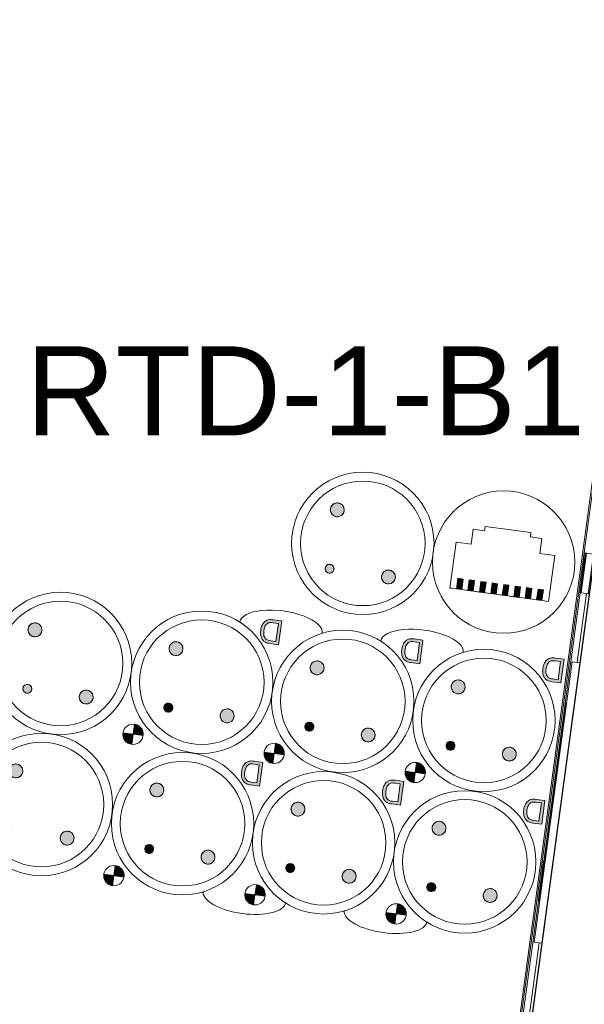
# Model space of a CAD drawing. Header units: millimetres. Extents: x -2845 to 74565, y -36590 to 13748.
# Tile 34 of 75: x 48495 to 49130, y -26937 to -25830. Entities that reach past the tile are written whole.
import ezdxf

# ---------------------------------------------------------------- set-up
doc = ezdxf.new("R2010")
doc.units = ezdxf.units.MM
for name, color, linetype, lineweight in [('A-DETL-GENF', 7, 'Continuous', 18), ('A-FLOR-HRAL', 7, 'Continuous', 18), ('A-WALL', 7, 'Continuous', 25), ('INSTAL ELECTRIQUE', 7, 'Continuous', 18)]:
    doc.layers.add(name, color=color, linetype=linetype, lineweight=lineweight)
doc.styles.add('Arial', font='arial.ttf', dxfattribs={"height": 100})

# ---------------------------------------------------------------- blocks, each defined once
blk = doc.blocks.new('Garde-corps - Garde-corps-510088-2021_015_1111_DCE_1_50_N0 FINI_CFA_DIS')
at = {"layer": 'A-FLOR-HRAL'}
for p, q in [((-3718.7, -24045.9), (-4547.6, -30164.2)), ((-3716.8, -24044.5), (-4546.2, -30166.1)), ((-4044.3, -26474.3), (-4085.2, -26776)), ((-4037.2, -26475.2), (-4047.7, -26552.5)), ((-4043.5, -26468.8), (-4043.6, -26469.6)), ((-4085.8, -26780.7), (-4085.9, -26781.5)), ((-4090.5, -26815.2), (-4090.6, -26816)), ((-4091.2, -26820.6), (-4192.6, -27568.8)), ((-4090.4, -26867.7), (-4155.1, -27345.3))]:
    blk.add_line(p, q, dxfattribs=at)
blk = doc.blocks.new('B02_ARC_rvt-1-2021_015_1111_DCE_1_50_N0 FINI_CFA_DIS')
at = {"layer": 'A-WALL'}
blk.add_line((-3701.8, -24021.9), (-4536, -30179.4), dxfattribs=at)
at = {"layer": 'A-FLOR-HRAL', "lineweight": 18}
blk.add_blockref('Garde-corps - Garde-corps-510088-2021_015_1111_DCE_1_50_N0 FINI_CFA_DIS', (0, 0), dxfattribs=at)
blk = doc.blocks.new('603_10POSTES_CLS_PUI_LEGRAND - 6X PC2P_T_45__A_D _ 2X PC2P_T_45__A _ 2X RJ45-V19-2021_015_1111_DCE_1_50_N0 FINI_CFA_DIS')
at = {"layer": 'A-DETL-GENF'}
h = blk.add_hatch(color=256, dxfattribs=at)
h.paths.add_polyline_path([(-133.6, -18), (-160.5, -18), (-160.3, -30.4), (-159, -34.9), (-156.3, -37.7), (-152.6, -39.5), (-147.1, -40.2), (-141.5, -39.5), (-137.8, -37.7), (-135.2, -34.9), (-133.8, -30.6), (-133.6, -28.1)])
h.paths.add_polyline_path([(-136.8, -21.5), (-137.3, -31.5), (-138.8, -33.8), (-141.1, -35.5), (-144.8, -36.4), (-149.3, -36.4), (-153, -35.5), (-155.7, -33.6), (-156.9, -31.5), (-157.3, -27.5), (-157.3, -21.5)])
h = blk.add_hatch(color=256, dxfattribs=at)
h.paths.add_polyline_path([(26.7, -18), (-0.2, -18), (0, -30.4), (1.4, -34.9), (4, -37.7), (7.7, -39.5), (13.3, -40.2), (18.8, -39.5), (22.5, -37.7), (25.1, -34.9), (26.5, -30.6), (26.7, -28.1)])
h.paths.add_polyline_path([(23.5, -21.5), (23.1, -31.5), (21.8, -33.6), (19.2, -35.5), (15.5, -36.4), (11, -36.4), (7.3, -35.5), (4.7, -33.6), (3.4, -31.5), (3, -27.5), (3, -21.5), (22.5, -21.5)])
for points in [[(-38.8, -64.6), (-39.8, -60.6), (-42.7, -57.8), (-46.6, -56.7), (-48.6, -57), (-52.1, -59), (-53.4, -60.6), (-54.4, -64.6), (-53.4, -68.5), (-52.1, -70.1), (-48.6, -72.1), (-46.6, -72.4), (-42.7, -71.3), (-41, -70.1), (-39, -66.6)], [(121.6, -64.6), (120.5, -60.6), (117.6, -57.8), (113.7, -56.7), (111.7, -57), (108.2, -59), (107, -60.6), (105.9, -64.6), (107, -68.5), (108.2, -70.1), (111.7, -72.1), (113.7, -72.4), (117.6, -71.3), (119.3, -70.1), (121.3, -66.6)], [(-105.9, -131.7), (-107, -127.8), (-108.2, -126.2), (-111.7, -124.1), (-115.8, -124.1), (-119.3, -126.2), (-121.3, -129.7), (-121.3, -133.7), (-119.3, -137.2), (-115.8, -139.3), (-113.7, -139.5), (-109.8, -138.5), (-107, -135.6)], [(-41.9, -131.4), (-43.4, -127.8), (-45.6, -126.5), (-49.4, -127), (-51.2, -128.9), (-51.9, -131.4), (-51.2, -133.9), (-49.4, -135.7), (-46.9, -136.4), (-43.4, -134.9), (-42.1, -132.7)], [(54.4, -131.7), (53.4, -127.8), (52.1, -126.2), (48.6, -124.1), (44.6, -124.1), (41.1, -126.2), (39, -129.7), (39, -133.7), (41.1, -137.2), (44.6, -139.3), (46.6, -139.5), (50.5, -138.5), (53.4, -135.6)], [(118.4, -131.4), (116.9, -127.8), (114.7, -126.5), (110.9, -127), (109.1, -128.9), (108.4, -131.4), (109.1, -133.9), (110.9, -135.7), (113.4, -136.4), (116.9, -134.9), (118.2, -132.7)], [(-11.9, -155.2), (-14.8, -155.6), (-17.6, -156.7), (-19.9, -158.5), (-21.7, -160.9), (-22.9, -163.6), (-23.3, -166.6), (-11.9, -166.6)], [(148.4, -155.2), (145.5, -155.6), (142.7, -156.7), (140.4, -158.5), (138.6, -160.9), (137.4, -163.6), (137, -166.6), (148.4, -166.6)], [(-0.5, -166.6), (-11.9, -166.6), (-11.8, -178), (-8.8, -177.6), (-6.2, -176.5), (-3.8, -174.7), (-2, -172.3), (-0.9, -169.5)], [(159.8, -166.6), (148.4, -166.6), (148.5, -178), (151.5, -177.6), (154.1, -176.5), (156.5, -174.7), (158.3, -172.3), (159.5, -169.5)], [(-38.8, -224.6), (-39.8, -220.6), (-42.7, -217.8), (-46.6, -216.7), (-48.6, -217), (-52.1, -219), (-53.4, -220.6), (-54.4, -224.6), (-53.4, -228.5), (-52.1, -230.1), (-48.6, -232.1), (-46.6, -232.4), (-42.7, -231.3), (-41, -230.1), (-39, -226.6)], [(121.6, -224.6), (120.5, -220.6), (117.6, -217.8), (113.7, -216.7), (111.7, -217), (108.2, -219), (107, -220.6), (105.9, -224.6), (107, -228.5), (108.2, -230.1), (111.7, -232.1), (113.7, -232.4), (117.6, -231.3), (119.3, -230.1), (121.3, -226.6)], [(-105.9, -291.7), (-107, -287.8), (-108.2, -286.2), (-111.7, -284.1), (-115.8, -284.1), (-119.3, -286.2), (-121.3, -289.7), (-121.3, -293.7), (-119.3, -297.2), (-115.8, -299.3), (-113.7, -299.5), (-109.8, -298.5), (-107, -295.6)], [(-41.9, -291.4), (-43.4, -287.8), (-45.6, -286.5), (-49.4, -287), (-51.2, -288.9), (-51.9, -291.4), (-51.2, -293.9), (-49.4, -295.7), (-46.9, -296.4), (-43.4, -294.9), (-42.1, -292.7)], [(54.4, -291.7), (53.4, -287.8), (52.1, -286.2), (48.6, -284.1), (44.6, -284.1), (41.1, -286.2), (39, -289.7), (39, -293.7), (41.1, -297.2), (44.6, -299.3), (46.6, -299.5), (50.5, -298.5), (53.4, -295.6)], [(118.4, -291.4), (116.9, -287.8), (114.7, -286.5), (110.9, -287), (109.1, -288.9), (108.4, -291.4), (109.1, -293.9), (110.9, -295.7), (113.4, -296.4), (116.9, -294.9), (118.2, -292.7)], [(-11.9, -315.2), (-14.8, -315.6), (-17.6, -316.7), (-19.9, -318.5), (-21.7, -320.9), (-22.9, -323.6), (-23.3, -326.6), (-11.9, -326.6), (-11.9, -317.2)], [(148.4, -315.2), (145.5, -315.6), (142.7, -316.7), (140.4, -318.5), (138.6, -320.9), (137.4, -323.6), (137, -326.6), (148.4, -326.6)], [(-0.5, -326.6), (-11.9, -326.6), (-11.8, -338), (-8.8, -337.6), (-6.2, -336.5), (-3.8, -334.7), (-2, -332.3), (-0.9, -329.5)], [(159.8, -326.6), (148.4, -326.6), (148.5, -338), (151.5, -337.6), (154.1, -336.5), (156.5, -334.7), (158.3, -332.3), (159.5, -329.5)], [(-38.8, -384.6), (-39.8, -380.6), (-42.7, -377.8), (-46.6, -376.7), (-48.6, -377), (-52.1, -379), (-53.4, -380.6), (-54.4, -384.6), (-53.4, -388.5), (-52.1, -390.1), (-48.6, -392.1), (-46.6, -392.4), (-42.7, -391.3), (-41, -390.1), (-39, -386.6)], [(121.6, -384.6), (120.5, -380.6), (117.6, -377.8), (113.7, -376.7), (111.7, -377), (108.2, -379), (107, -380.6), (105.9, -384.6), (107, -388.5), (108.2, -390.1), (111.7, -392.1), (113.7, -392.4), (117.6, -391.3), (119.3, -390.1), (121.3, -386.6)], [(-105.9, -451.7), (-107, -447.8), (-108.2, -446.2), (-111.7, -444.1), (-115.8, -444.1), (-119.3, -446.2), (-121.3, -449.7), (-121.3, -453.7), (-119.3, -457.2), (-115.8, -459.3), (-113.5, -459.5), (-109.8, -458.5), (-107, -455.6)], [(-41.9, -451.4), (-43.4, -447.8), (-45.6, -446.5), (-49.4, -447), (-51.2, -448.9), (-51.9, -451.4), (-51.2, -453.9), (-49.4, -455.7), (-46.9, -456.4), (-43.4, -454.9), (-42.1, -452.7)], [(54.4, -451.7), (53.4, -447.8), (52.1, -446.2), (48.6, -444.1), (44.6, -444.1), (41.1, -446.2), (39, -449.7), (39, -453.7), (41.1, -457.2), (44.6, -459.3), (46.6, -459.5), (50.5, -458.5), (53.4, -455.6)], [(118.4, -451.4), (116.9, -447.8), (114.7, -446.5), (110.9, -447), (109.1, -448.9), (108.4, -451.4), (109.1, -453.9), (110.9, -455.7), (113.4, -456.4), (116.9, -454.9), (118.2, -452.7)], [(-11.9, -475.2), (-14.8, -475.6), (-17.6, -476.7), (-19.9, -478.5), (-21.7, -480.9), (-22.9, -483.6), (-23.3, -486.6), (-11.9, -486.6)], [(148.4, -475.2), (145.5, -475.6), (142.7, -476.7), (140.4, -478.5), (138.6, -480.9), (137.4, -483.6), (137, -486.6), (148.4, -486.6)], [(-0.5, -486.6), (-11.9, -486.6), (-11.8, -498), (-8.8, -497.6), (-6.2, -496.5), (-3.8, -494.7), (-2, -492.3), (-0.9, -489.5)], [(159.8, -486.6), (148.4, -486.6), (148.4, -498), (151.4, -497.6), (154.1, -496.5), (156.5, -494.7), (158.3, -492.3), (159.5, -489.5)]]:
    blk.add_hatch(color=256, dxfattribs=at).paths.add_polyline_path(points)
h = blk.add_hatch(color=256, dxfattribs=at)
h.paths.add_polyline_path([(-133.6, -178), (-160.5, -178), (-160.3, -190.4), (-159, -194.9), (-156.3, -197.7), (-152.6, -199.5), (-147.1, -200.2), (-141.5, -199.5), (-137.8, -197.7), (-135.2, -194.9), (-133.8, -190.6), (-133.6, -188.1)])
h.paths.add_polyline_path([(-136.8, -181.5), (-137.3, -191.5), (-138.5, -193.6), (-141.1, -195.5), (-144.8, -196.4), (-149.3, -196.4), (-153, -195.5), (-155.7, -193.6), (-156.9, -191.5), (-157.3, -187.5), (-157.3, -181.5), (-151.2, -181.5)])
h = blk.add_hatch(color=256, dxfattribs=at)
h.paths.add_polyline_path([(26.7, -178), (-0.2, -178), (0, -190.4), (1.4, -194.9), (4, -197.7), (7.7, -199.5), (13.3, -200.2), (18.8, -199.5), (22.5, -197.7), (25.1, -194.9), (26.5, -190.6), (26.7, -188.1)])
h.paths.add_polyline_path([(23.5, -181.5), (23.1, -191.5), (21.8, -193.6), (19.2, -195.5), (15.5, -196.4), (11, -196.4), (7.3, -195.5), (4.7, -193.6), (3.4, -191.5), (3, -187.5), (3, -181.5)])
h = blk.add_hatch(color=256, dxfattribs=at)
h.paths.add_polyline_path([(-133.6, -338), (-160.5, -338), (-160.3, -350.4), (-159, -354.9), (-156.3, -357.7), (-152.6, -359.5), (-147.1, -360.2), (-141.5, -359.5), (-137.8, -357.7), (-135.2, -354.9), (-133.8, -350.6), (-133.6, -348.1)])
h.paths.add_polyline_path([(-136.8, -341.5), (-137.3, -351.5), (-138.5, -353.6), (-141.1, -355.5), (-144.8, -356.4), (-149.3, -356.4), (-153, -355.5), (-155.7, -353.6), (-156.9, -351.5), (-157.3, -347.5), (-157.3, -341.5)])
h = blk.add_hatch(color=256, dxfattribs=at)
h.paths.add_polyline_path([(26.7, -338), (-0.2, -338), (0, -350.4), (1.4, -354.9), (4, -357.7), (7.7, -359.5), (13.3, -360.2), (18.8, -359.5), (22.5, -357.7), (25.1, -354.9), (26.5, -350.6), (26.7, -348.1)])
h.paths.add_polyline_path([(23.5, -341.5), (23.1, -351.5), (21.8, -353.6), (19.2, -355.5), (15.5, -356.4), (11, -356.4), (7.3, -355.5), (4.7, -353.6), (3.4, -351.5), (3, -347.5), (3, -341.5)])
h = blk.add_hatch(color=256, dxfattribs=at)
h.paths.add_polyline_path([(-38.4, -544.4), (-39.5, -540.5), (-40.7, -538.9), (-44.2, -536.9), (-48.3, -536.9), (-51.8, -538.9), (-53, -540.5), (-54.1, -544.4), (-53.8, -546.4), (-51.8, -550), (-48.3, -552), (-44.2, -552), (-40.7, -550), (-39.5, -548.3)])
h.paths.add_polyline_path([(-41.8, -609.9), (-44.1, -606.9), (-45.3, -606.4), (-49.1, -606.9), (-50.9, -608.7), (-51.4, -612.5), (-50.1, -614.8), (-46.6, -616.2), (-43.1, -614.8), (-42.3, -613.7)])
h.paths.add_polyline_path([(-105.6, -611.6), (-106.6, -607.7), (-107.9, -606), (-111.4, -604), (-113.4, -603.8), (-117.3, -604.8), (-118.9, -606), (-121, -609.6), (-121, -613.6), (-118.9, -617.1), (-117.3, -618.4), (-113.4, -619.4), (-109.5, -618.4), (-106.6, -615.5)])
h = blk.add_hatch(color=256, dxfattribs=at)
h.paths.add_polyline_path([(121.3, -542.4), (119.3, -538.9), (117.6, -537.6), (113.7, -536.6), (111.7, -536.9), (108.2, -538.9), (107, -540.5), (105.9, -544.4), (107, -548.3), (108.2, -550), (111.7, -552), (113.7, -552.2), (117.6, -551.2), (120.5, -548.3), (121.6, -544.4)])
h.paths.add_polyline_path([(118.2, -609.9), (115.9, -606.9), (114.7, -606.4), (110.9, -606.9), (108.6, -609.9), (108.4, -611.2), (109.9, -614.8), (113.4, -616.2), (115.9, -615.6), (116.9, -614.8), (118.4, -611.2)])
h.paths.add_polyline_path([(54.1, -609.6), (52.1, -606), (48.6, -604), (46.6, -603.8), (42.7, -604.8), (39.8, -607.7), (38.8, -611.6), (39.8, -615.5), (42.7, -618.4), (46.6, -619.4), (50.5, -618.4), (53.4, -615.5), (54.4, -611.6)])
for p, q in [((-160.5, -18), (-160.5, -27.7)), ((-133.6, -18), (-160.5, -18)), ((-157.3, -21.5), (-136.8, -21.5)), ((-157.3, -27.5), (-157.3, -21.5)), ((-136.8, -21.5), (-136.8, -27.5)), ((-133.6, -28.1), (-133.6, -18)), ((-0.2, -18), (-0.2, -27.7)), ((26.7, -18), (-0.2, -18)), ((3, -21.5), (23.5, -21.5)), ((3, -27.5), (3, -21.5)), ((23.5, -21.5), (23.5, -27.5)), ((26.7, -28.1), (26.7, -18)), ((-11.9, -166.6), (-11.9, -155.2)), ((-11.9, -178), (-11.9, -155.2)), ((148.4, -166.6), (148.4, -155.2)), ((148.4, -178), (148.4, -155.2)), ((-23.3, -166.6), (-11.9, -166.6)), ((-0.5, -166.6), (-11.9, -166.6)), ((-11.9, -166.6), (-11.9, -178)), ((137, -166.6), (148.4, -166.6)), ((159.8, -166.6), (148.4, -166.6)), ((148.4, -166.6), (148.4, -178)), ((-160.5, -178), (-160.5, -187.7)), ((-133.6, -178), (-160.5, -178)), ((-157.3, -181.5), (-136.8, -181.5)), ((-157.3, -187.5), (-157.3, -181.5)), ((-136.8, -181.5), (-136.8, -187.5)), ((-133.6, -188.1), (-133.6, -178)), ((-0.2, -178), (-0.2, -187.7)), ((26.7, -178), (-0.2, -178)), ((3, -181.5), (23.5, -181.5)), ((3, -187.5), (3, -181.5)), ((23.5, -181.5), (23.5, -187.5)), ((26.7, -188.1), (26.7, -178)), ((-11.9, -326.6), (-11.9, -315.2)), ((-11.9, -338), (-11.9, -315.2)), ((148.4, -326.6), (148.4, -315.2)), ((148.4, -338), (148.4, -315.2)), ((-23.3, -326.6), (-11.9, -326.6)), ((-0.5, -326.6), (-11.9, -326.6)), ((-11.9, -326.6), (-11.9, -338)), ((137, -326.6), (148.4, -326.6)), ((159.8, -326.6), (148.4, -326.6)), ((148.4, -326.6), (148.4, -338)), ((-160.5, -338), (-160.5, -347.7)), ((-133.6, -338), (-160.5, -338)), ((-157.3, -341.5), (-136.8, -341.5)), ((-157.3, -347.5), (-157.3, -341.5)), ((-136.8, -341.5), (-136.8, -347.5)), ((-133.6, -348.1), (-133.6, -338)), ((-0.2, -338), (-0.2, -347.7)), ((26.7, -338), (-0.2, -338)), ((3, -341.5), (23.5, -341.5)), ((3, -347.5), (3, -341.5)), ((23.5, -341.5), (23.5, -347.5)), ((26.7, -348.1), (26.7, -338)), ((-11.9, -486.6), (-11.9, -475.2)), ((-11.9, -498), (-11.9, -475.2)), ((148.4, -486.6), (148.4, -475.2)), ((148.4, -498), (148.4, -475.2)), ((-23.3, -486.6), (-11.9, -486.6)), ((-0.5, -486.6), (-11.9, -486.6)), ((-11.9, -486.6), (-11.9, -498)), ((137, -486.6), (148.4, -486.6)), ((159.8, -486.6), (148.4, -486.6)), ((148.4, -486.6), (148.4, -498))]:
    blk.add_line(p, q, dxfattribs=at)
for centre, radius in [((-80.2, -98), 80), ((80.2, -98), 80), ((-80.2, -98), 70), ((80.2, -98), 70), ((-46.6, -64.6), 7.82), ((113.7, -64.6), 7.82), ((-113.7, -131.7), 7.82), ((-46.9, -131.4), 5), ((46.6, -131.7), 7.82), ((113.4, -131.4), 5), ((-11.9, -166.6), 11.4), ((148.4, -166.6), 11.4), ((-80.2, -258), 80), ((-80.2, -258), 70), ((80.2, -258), 80), ((80.2, -258), 70), ((-46.6, -224.6), 7.82), ((113.7, -224.6), 7.82), ((-113.7, -291.7), 7.82), ((-46.9, -291.4), 5), ((46.6, -291.7), 7.82), ((113.4, -291.4), 5), ((-11.9, -326.6), 11.4), ((148.4, -326.6), 11.4), ((-80.2, -418), 80), ((80.2, -418), 80), ((-80.2, -418), 70), ((80.2, -418), 70), ((-46.6, -384.6), 7.82), ((113.7, -384.6), 7.82), ((-113.7, -451.7), 7.82), ((-46.9, -451.4), 5), ((46.6, -451.7), 7.82), ((113.4, -451.4), 5), ((-11.9, -486.6), 11.4), ((148.4, -486.6), 11.4), ((-79.8, -578), 80), ((-79.8, -578), 70), ((80.2, -578), 80), ((80.2, -578), 70), ((-46.3, -544.4), 7.82), ((113.7, -544.4), 7.82), ((-113.4, -611.6), 7.82), ((-46.6, -611.2), 5), ((46.6, -611.6), 7.82)]:
    blk.add_circle(centre, radius, dxfattribs=at)
for centre, radius, start, end in [((-144.5, -28.4), 16, 177.4592, 197.1327), ((-151.7, -30.4), 8.52, 198.4433, 224.3999), ((-137.7, -27.7), 19.6, 179.6178, 187.8976), ((-151.6, -29.7), 5.59, 186.1115, 223.0163), ((-142.6, -29.7), 5.59, 316.9837, 353.8885), ((-156.4, -27.7), 19.6, 352.1024, 0.3822), ((-142.4, -30.4), 8.52, 315.6001, 341.5567), ((-149.6, -28.4), 16, 342.8673, 1.0534), ((15.8, -28.4), 16, 177.4592, 197.1327), ((8.6, -30.4), 8.52, 198.4433, 224.3999), ((22.6, -27.7), 19.6, 179.6178, 187.8976), ((8.7, -29.7), 5.59, 186.1115, 223.0163), ((17.8, -29.7), 5.59, 316.9837, 353.8885), ((3.9, -27.7), 19.6, 352.1024, 0.3822), ((17.9, -30.4), 8.52, 315.6001, 341.5567), ((10.7, -28.4), 16, 342.8673, 1.0534), ((-150.4, -29.6), 10, 222.6618, 245.6502), ((-149.5, -28), 8.29, 222.0369, 256.255), ((-147.9, -24.2), 15.9, 245.5281, 260.6869), ((-147.4, -18.4), 18.1, 257.167, 271.19), ((-147.4, -18.5), 21.7, 261.601, 270.7795), ((-146.7, -18.4), 18.1, 268.81, 282.833), ((-146.8, -18.5), 21.7, 269.2205, 278.399), ((-146.2, -24.2), 15.9, 279.3131, 294.4719), ((-144.6, -28), 8.29, 283.745, 317.9631), ((-143.7, -29.6), 10, 294.3498, 317.3382), ((9.9, -29.6), 10, 222.6618, 245.6502), ((10.8, -28), 8.29, 222.0369, 256.255), ((12.4, -24.2), 15.9, 245.5281, 260.6869), ((12.9, -18.4), 18.1, 257.167, 271.19), ((13, -18.5), 21.7, 261.601, 270.7795), ((13.6, -18.4), 18.1, 268.81, 282.833), ((13.5, -18.5), 21.7, 269.2205, 278.399), ((14.1, -24.2), 15.9, 279.3131, 294.4719), ((15.7, -28), 8.29, 283.745, 317.9631), ((16.6, -29.6), 10, 294.3498, 317.3382), ((-46.6, -64.6), 7.82, 45, 225), ((-46.6, -64.6), 7.82, 225, 45), ((113.7, -64.6), 7.82, 45, 225), ((113.7, -64.6), 7.82, 225, 45), ((-113.7, -131.7), 7.82, 45, 225), ((-113.7, -131.7), 7.82, 225, 45), ((-46.9, -131.4), 5, 45, 225), ((-46.9, -131.4), 5, 225, 45), ((46.6, -131.7), 7.82, 45, 225), ((46.6, -131.7), 7.82, 225, 45), ((113.4, -131.4), 5, 45, 225), ((113.4, -131.4), 5, 225, 45), ((-11.9, -166.6), 11.4, 90, 180), ((148.4, -166.6), 11.4, 90, 180), ((-11.9, -166.6), 11.4, 270, 0), ((148.4, -166.6), 11.4, 270, 0), ((-144.5, -188.4), 16, 177.4592, 197.1327), ((-137.7, -187.7), 19.6, 179.6178, 187.8976), ((-156.4, -187.7), 19.6, 352.1024, 0.3822), ((15.8, -188.4), 16, 177.4592, 197.1327), ((22.6, -187.7), 19.6, 179.6178, 187.8976), ((3.9, -187.7), 19.6, 352.1024, 0.3822), ((-151.7, -190.4), 8.52, 198.4433, 224.3999), ((-150.4, -189.6), 10, 222.6618, 245.6502), ((-151.6, -189.7), 5.59, 186.1115, 223.0163), ((-149.5, -188), 8.29, 222.0369, 256.255), ((-147.9, -184.2), 15.9, 245.5281, 260.6869), ((-147.4, -178.4), 18.1, 257.167, 271.19), ((-146.7, -178.4), 18.1, 268.81, 282.833), ((-146.2, -184.2), 15.9, 279.3131, 294.4719), ((-144.6, -188), 8.29, 283.745, 317.9631), ((-143.7, -189.6), 10, 294.3498, 317.3382), ((-142.6, -189.7), 5.59, 316.9837, 353.8885), ((-142.4, -190.4), 8.52, 315.6001, 341.5567), ((-149.6, -188.4), 16, 342.8673, 1.0534), ((8.6, -190.4), 8.52, 198.4433, 224.3999), ((9.9, -189.6), 10, 222.6618, 245.6502), ((8.7, -189.7), 5.59, 186.1115, 223.0163), ((10.8, -188), 8.29, 222.0369, 256.255), ((12.4, -184.2), 15.9, 245.5281, 260.6869), ((12.9, -178.4), 18.1, 257.167, 271.19), ((13.6, -178.4), 18.1, 268.81, 282.833), ((14.1, -184.2), 15.9, 279.3131, 294.4719), ((15.7, -188), 8.29, 283.745, 317.9631), ((16.6, -189.6), 10, 294.3498, 317.3382), ((17.8, -189.7), 5.59, 316.9837, 353.8885), ((17.9, -190.4), 8.52, 315.6001, 341.5567), ((10.7, -188.4), 16, 342.8673, 1.0534), ((-147.4, -178.5), 21.7, 261.601, 270.7795), ((-146.8, -178.5), 21.7, 269.2205, 278.399), ((13, -178.5), 21.7, 261.601, 270.7795), ((13.5, -178.5), 21.7, 269.2205, 278.399), ((-46.6, -224.6), 7.82, 45, 225), ((-46.6, -224.6), 7.82, 225, 45), ((113.7, -224.6), 7.82, 45, 225), ((113.7, -224.6), 7.82, 225, 45), ((-113.7, -291.7), 7.82, 45, 225), ((-113.7, -291.7), 7.82, 225, 45), ((-46.9, -291.4), 5, 45, 225), ((46.6, -291.7), 7.82, 45, 225), ((46.6, -291.7), 7.82, 225, 45), ((113.4, -291.4), 5, 45, 225), ((-46.9, -291.4), 5, 225, 45), ((113.4, -291.4), 5, 225, 45), ((-11.9, -326.6), 11.4, 90, 180), ((148.4, -326.6), 11.4, 90, 180), ((-11.9, -326.6), 11.4, 270, 0), ((148.4, -326.6), 11.4, 270, 0), ((-144.5, -348.4), 16, 177.4592, 197.1327), ((-151.7, -350.4), 8.52, 198.4433, 224.3999), ((-137.7, -347.7), 19.6, 179.6178, 187.8976), ((-151.6, -349.7), 5.59, 186.1115, 223.0163), ((-149.5, -348), 8.29, 222.0369, 256.255), ((-144.6, -348), 8.29, 283.745, 317.9631), ((-142.6, -349.7), 5.59, 316.9837, 353.8885), ((-156.4, -347.7), 19.6, 352.1024, 0.3822), ((-142.4, -350.4), 8.52, 315.6001, 341.5567), ((-149.6, -348.4), 16, 342.8673, 1.0534), ((15.8, -348.4), 16, 177.4592, 197.1327), ((8.6, -350.4), 8.52, 198.4433, 224.3999), ((22.6, -347.7), 19.6, 179.6178, 187.8976), ((8.7, -349.7), 5.59, 186.1115, 223.0163), ((10.8, -348), 8.29, 222.0369, 256.255), ((15.7, -348), 8.29, 283.745, 317.9631), ((17.8, -349.7), 5.59, 316.9837, 353.8885), ((3.9, -347.7), 19.6, 352.1024, 0.3822), ((17.9, -350.4), 8.52, 315.6001, 341.5567), ((10.7, -348.4), 16, 342.8673, 1.0534), ((-150.4, -349.6), 10, 222.6618, 245.6502), ((-147.9, -344.2), 15.9, 245.5281, 260.6869), ((-147.4, -338.4), 18.1, 257.167, 271.19), ((-147.4, -338.5), 21.7, 261.601, 270.7795), ((-146.7, -338.4), 18.1, 268.81, 282.833), ((-146.8, -338.5), 21.7, 269.2205, 278.399), ((-146.2, -344.2), 15.9, 279.3131, 294.4719), ((-143.7, -349.6), 10, 294.3498, 317.3382), ((9.9, -349.6), 10, 222.6618, 245.6502), ((12.4, -344.2), 15.9, 245.5281, 260.6869), ((12.9, -338.4), 18.1, 257.167, 271.19), ((13, -338.5), 21.7, 261.601, 270.7795), ((13.6, -338.4), 18.1, 268.81, 282.833), ((13.5, -338.5), 21.7, 269.2205, 278.399), ((14.1, -344.2), 15.9, 279.3131, 294.4719), ((16.6, -349.6), 10, 294.3498, 317.3382), ((-46.6, -384.6), 7.82, 45, 225), ((-46.6, -384.6), 7.82, 225, 45), ((113.7, -384.6), 7.82, 45, 225), ((113.7, -384.6), 7.82, 225, 45), ((-113.7, -451.7), 7.82, 45, 225), ((-113.7, -451.7), 7.82, 225, 45), ((-46.9, -451.4), 5, 45, 225), ((-46.9, -451.4), 5, 225, 45), ((46.6, -451.7), 7.82, 45, 225), ((46.6, -451.7), 7.82, 225, 45), ((113.4, -451.4), 5, 45, 225), ((113.4, -451.4), 5, 225, 45), ((-11.9, -486.6), 11.4, 90, 180), ((148.4, -486.6), 11.4, 90, 180), ((-11.9, -486.6), 11.4, 270, 0), ((148.4, -486.6), 11.4, 270, 0), ((-46.3, -544.4), 7.82, 90, 270), ((-46.3, -544.4), 7.82, 270, 90), ((113.7, -544.4), 7.82, 90, 270), ((113.7, -544.4), 7.82, 270, 90), ((-113.4, -611.6), 7.82, 90, 270), ((-113.4, -611.6), 7.82, 270, 90), ((-46.6, -611.2), 5, 90, 270), ((-46.6, -611.2), 5, 270, 90), ((46.6, -611.6), 7.82, 90, 270), ((46.6, -611.6), 7.82, 270, 90)]:
    blk.add_arc(centre, radius, start, end, dxfattribs=at)
at = {"layer": 'INSTAL ELECTRIQUE'}
for centre, start_param, end_param in [((-153.1, -178), 0, 3.141593), ((152.5, -178), 3.141593, 6.283185), ((-153.1, -338), 0, 3.141593), ((152.5, -338), 3.141593, 6.283185)]:
    blk.add_ellipse(centre, major_axis=(0, 46.8), ratio=0.400501, start_param=start_param, end_param=end_param, dxfattribs=at)
blk = doc.blocks.new('Legrand_Mosaic_plaque_2x10_mod_blanc_078828L - Legrand_Mosaic_plaque_2x10_mod_blanc_078828L-4777335-2021_015_1111_DCE_1_50_N0 FINI_CFA_DIS')
at = {"layer": 'INSTAL ELECTRIQUE'}
for p, q in [((-4793.5, -17950.1), (-4756.5, -17634.3)), ((-4756.5, -17634.3), (-4764.9, -17633.3)), ((-4801.9, -17949.1), (-4793.5, -17950.1))]:
    blk.add_line(p, q, dxfattribs=at)
blk = doc.blocks.new('Legrand_Mosaic_prise_2P_T_FB_surface_à_détrompage_2_mod_rouge_077170L - Legrand_Mosaic_prise_2P_T_FB_surface_à_détrompage_2_mod_rouge_077170L-921805-2021_015_1111_DCE_1_50_N0 FINI_CFA_DIS')
at = {"layer": 'INSTAL ELECTRIQUE'}
blk.add_line((-4782.3, -17859.3), (-4787.6, -17904), dxfattribs=at)
at = {"layer": 'INSTAL ELECTRIQUE', "flags": 128}
for points in [[(-4783, -17873.7), (-4783, -17873.8), (-4783.1, -17873.9), (-4783.1, -17874), (-4783.1, -17874.1), (-4783.1, -17874.2), (-4783.1, -17874.2), (-4783.2, -17874.3), (-4783.2, -17874.4), (-4783.2, -17874.5), (-4783.3, -17874.5), (-4783.3, -17874.6), (-4783.4, -17874.7), (-4783.4, -17874.7), (-4783.5, -17874.8), (-4783.5, -17874.9), (-4783.6, -17874.9), (-4783.6, -17875), (-4783.7, -17875.1), (-4783.8, -17875.1), (-4783.8, -17875.2), (-4783.9, -17875.2), (-4784, -17875.3), (-4784, -17875.3), (-4784.1, -17875.3)], [(-4783.7, -17871.9), (-4783.7, -17872), (-4783.6, -17872), (-4783.6, -17872.1), (-4783.5, -17872.2), (-4783.4, -17872.2), (-4783.4, -17872.3), (-4783.3, -17872.4), (-4783.3, -17872.4), (-4783.3, -17872.5), (-4783.2, -17872.6), (-4783.2, -17872.7), (-4783.2, -17872.7), (-4783.1, -17872.8), (-4783.1, -17872.9), (-4783.1, -17873), (-4783.1, -17873.1), (-4783, -17873.1), (-4783, -17873.2), (-4783, -17873.3), (-4783, -17873.4), (-4783, -17873.5), (-4783, -17873.6), (-4783, -17873.6), (-4783, -17873.7), (-4783, -17873.7)]]:
    blk.add_lwpolyline(points, dxfattribs=at)
blk = doc.blocks.new('603_2POSTES_VERTICAUX_CLS_PUI_LEGRAND - PC 2P_T 230V _ RJ45_FTP CAT-6-4778033-2021_015_1111_DCE_1_50_N0 FINI_CFA_DIS')
at = {"layer": 'A-DETL-GENF'}
for points in [[(37, -51.5), (25, -51.5), (25, -57.5), (37, -57.5)], [(37, -64.5), (25, -64.5), (25, -70.5), (37, -70.5)], [(37, -77.5), (25, -77.5), (25, -83.5), (37, -83.5)], [(37, -90.5), (25, -90.5), (25, -96.5), (37, -96.5)], [(37, -103.5), (25, -103.5), (25, -109.5), (37, -109.5)], [(37, -116.5), (25, -116.5), (25, -122.5), (37, -122.5)], [(37, -129.5), (25, -129.5), (25, -135.5), (37, -135.5)], [(37, -142.5), (25, -142.5), (25, -148.5), (37, -148.5), (37, -145.3)]]:
    blk.add_hatch(color=256, dxfattribs=at).paths.add_polyline_path(points)
h = blk.add_hatch(color=256, dxfattribs=at)
h.paths.add_polyline_path([(41.6, -224), (39.5, -220.5), (36, -218.4), (32, -218.4), (30.1, -219.2), (27.2, -222.1), (26.2, -226), (27.2, -229.9), (28.5, -231.5), (32, -233.5), (36, -233.5), (39.5, -231.5), (41.6, -228), (41.8, -226)])
h.paths.add_polyline_path([(38.7, -292.8), (37.2, -289.3), (35, -288), (32.4, -288), (29.3, -290.3), (28.8, -291.5), (29.3, -295.3), (32.4, -297.6), (35, -297.6), (37.2, -296.3)])
h.paths.add_polyline_path([(-25.6, -291.1), (-27.6, -287.6), (-31.1, -285.6), (-35.2, -285.6), (-37, -286.4), (-39.9, -289.2), (-41, -293.1), (-39.9, -297), (-38.7, -298.7), (-35.2, -300.7), (-31.1, -300.7), (-29.2, -299.9), (-26.4, -297), (-25.3, -293.1)])
for p, q in [((37, -44), (-15, -44)), ((-15, -44), (-15, -61)), ((37, -51.5), (37, -44)), ((37, -51.5), (25, -51.5)), ((25, -51.5), (25, -57.5)), ((37, -51.5), (25, -51.5)), ((25, -51.5), (25, -57.5)), ((37, -57.5), (37, -51.5)), ((37, -148.5), (37, -51.5)), ((-15, -61), (-32, -61)), ((-32, -61), (-32, -74)), ((25, -57.5), (37, -57.5)), ((37, -57.5), (25, -57.5)), ((37, -64.5), (25, -64.5)), ((25, -64.5), (25, -70.5)), ((37, -64.5), (25, -64.5)), ((25, -64.5), (25, -70.5)), ((37, -57.5), (37, -64.5)), ((37, -70.5), (37, -64.5)), ((-32, -74), (-37, -74)), ((-37, -74), (-37, -100)), ((25, -70.5), (37, -70.5)), ((37, -70.5), (25, -70.5)), ((37, -70.5), (37, -77.5)), ((37, -77.5), (25, -77.5)), ((25, -77.5), (25, -83.5)), ((37, -77.5), (25, -77.5)), ((25, -77.5), (25, -83.5)), ((25, -83.5), (37, -83.5)), ((37, -83.5), (25, -83.5)), ((37, -83.5), (37, -77.5)), ((37, -83.5), (37, -90.5)), ((37, -90.5), (25, -90.5)), ((25, -90.5), (25, -96.5)), ((37, -90.5), (25, -90.5)), ((25, -90.5), (25, -96.5)), ((25, -96.5), (37, -96.5)), ((37, -96.5), (25, -96.5)), ((37, -96.5), (37, -90.5)), ((37, -96.5), (37, -103.5)), ((-37, -126), (-37, -100)), ((37, -103.5), (25, -103.5)), ((25, -103.5), (25, -109.5)), ((37, -103.5), (25, -103.5)), ((25, -109.5), (25, -103.5)), ((25, -109.5), (37, -109.5)), ((37, -109.5), (25, -109.5)), ((37, -109.5), (37, -103.5)), ((37, -109.5), (37, -116.5)), ((37, -116.5), (25, -116.5)), ((25, -116.5), (25, -122.5)), ((37, -116.5), (25, -116.5)), ((25, -122.5), (25, -116.5)), ((37, -122.5), (37, -116.5)), ((-32, -126), (-37, -126)), ((-32, -139), (-32, -126)), ((25, -122.5), (37, -122.5)), ((37, -122.5), (25, -122.5)), ((37, -129.5), (25, -129.5)), ((25, -129.5), (25, -135.5)), ((37, -129.5), (25, -129.5)), ((25, -135.5), (25, -129.5)), ((37, -122.5), (37, -129.5)), ((37, -135.5), (37, -129.5)), ((-15, -139), (-32, -139)), ((-15, -156), (-15, -139)), ((25, -135.5), (37, -135.5)), ((37, -135.5), (25, -135.5)), ((37, -142.5), (25, -142.5)), ((25, -142.5), (25, -148.5)), ((37, -142.5), (25, -142.5)), ((25, -148.5), (25, -142.5)), ((37, -135.5), (37, -142.5)), ((37, -148.5), (37, -142.5)), ((25, -148.5), (37, -148.5)), ((37, -148.5), (25, -148.5)), ((37, -148.5), (37, -153.5)), ((37, -153.5), (37, -156)), ((37, -156), (-15, -156))]:
    blk.add_line(p, q, dxfattribs=at)
for centre, radius in [((0, -100), 80), ((0.4, -259.6), 80), ((0.4, -259.6), 70), ((34, -226), 7.82), ((-33.1, -293.1), 7.82), ((33.7, -292.8), 5)]:
    blk.add_circle(centre, radius, dxfattribs=at)
for centre, radius, start, end in [((34, -226), 7.82, 90, 270), ((34, -226), 7.82, 270, 90), ((-33.1, -293.1), 7.82, 90, 270), ((-33.1, -293.1), 7.82, 270, 90), ((33.7, -292.8), 5, 90, 270), ((33.7, -292.8), 5, 270, 90)]:
    blk.add_arc(centre, radius, start, end, dxfattribs=at)
blk = doc.blocks.new('Legrand_Mosaic_prise_RJ45_cat_6_FTP_2_mod_blanc_076565 - Legrand_Mosaic_prise_RJ45_cat_6_FTP_2_mod_blanc_076565-V24-2021_015_1111_DCE_1_50_N0 FINI_CFA_DIS')
at = {"layer": 'INSTAL ELECTRIQUE'}
for p, q in [((-4043.2, -26474.4), (-4037.1, -26429.8)), ((-4039.2, -26434.3), (-4038.6, -26429.6)), ((-4037.6, -26429.8), (-4038.6, -26429.6)), ((-4037.6, -26429.8), (-4038.2, -26434.4)), ((-4037.1, -26429.8), (-4029.2, -26430.9)), ((-4029.2, -26430.9), (-4035.2, -26475.5)), ((-4028.3, -26432), (-4029.3, -26431.9)), ((-4043.9, -26468.8), (-4039.3, -26435.1)), ((-4038.4, -26435.2), (-4042.9, -26468.9)), ((-4039.2, -26434.3), (-4039.3, -26435.1)), ((-4039.3, -26435.1), (-4039.2, -26434.3)), ((-4038.4, -26435.2), (-4039.3, -26435.1)), ((-4039.2, -26434.3), (-4038.2, -26434.4)), ((-4038.2, -26434.4), (-4038.4, -26435.2)), ((-4038.4, -26435.2), (-4038.2, -26434.4)), ((-4044.6, -26474.2), (-4044, -26469.6)), ((-4043.7, -26474.4), (-4044.6, -26474.2)), ((-4043.9, -26468.8), (-4044, -26469.6)), ((-4044, -26469.6), (-4043.9, -26468.8)), ((-4043, -26469.7), (-4044, -26469.6)), ((-4042.9, -26468.9), (-4043.9, -26468.8)), ((-4043, -26469.7), (-4043.7, -26474.4)), ((-4035.2, -26475.5), (-4043.2, -26474.4)), ((-4042.9, -26468.9), (-4043, -26469.7)), ((-4043, -26469.7), (-4042.9, -26468.9)), ((-4034.1, -26474.6), (-4035.1, -26474.5))]:
    blk.add_line(p, q, dxfattribs=at)
blk = doc.blocks.new('Legrand_Mosaic_link_prise_2P_T_FB_surface_2_mod_blanc_077145L - Legrand_Mosaic_link_prise_2P_T_FB_surface_2_mod_blanc_077145L-V25-2021_015_1111_DCE_1_50_N0 FINI_CFA_DIS')
at = {"layer": 'INSTAL ELECTRIQUE', "flags": 128}
for points in [[(-4041.4, -26460.1), (-4041.4, -26460), (-4041.4, -26459.9), (-4041.4, -26459.9), (-4041.4, -26459.8), (-4041.3, -26459.7), (-4041.3, -26459.6), (-4041.3, -26459.5), (-4041.2, -26459.5)], [(-4041.4, -26460.9), (-4041.4, -26460.8), (-4041.4, -26460.7), (-4041.4, -26460.6), (-4041.4, -26460.5), (-4041.4, -26460.5), (-4041.4, -26460.4), (-4041.4, -26460.3), (-4041.4, -26460.2), (-4041.4, -26460.1), (-4041.4, -26460.1)]]:
    blk.add_lwpolyline(points, dxfattribs=at)
blk = doc.blocks.new('Legrand_Mosaic_link_prise_2P_T_FB_surface_2_mod_blanc_077145L - Legrand_Mosaic_link_prise_2P_T_FB_surface_2_mod_blanc_077145L-V28-2021_015_1111_DCE_1_50_N0 FINI_CFA_DIS')
at = {"layer": 'INSTAL ELECTRIQUE'}
blk.add_line((-4766.6, -17725.2), (-4771.9, -17769.9), dxfattribs=at)
at = {"layer": 'INSTAL ELECTRIQUE', "flags": 128}
for points in [[(-4768.1, -17739.6), (-4768.1, -17739.6), (-4768.1, -17739.7), (-4768.2, -17739.8), (-4768.2, -17739.9), (-4768.2, -17740), (-4768.2, -17740.1), (-4768.3, -17740.1), (-4768.3, -17740.2), (-4768.3, -17740.3)], [(-4768.2, -17738.8), (-4768.1, -17738.9), (-4768.1, -17739), (-4768.1, -17739), (-4768.1, -17739.1), (-4768.1, -17739.2), (-4768.1, -17739.3), (-4768.1, -17739.4), (-4768.1, -17739.5), (-4768.1, -17739.5), (-4768.1, -17739.6)]]:
    blk.add_lwpolyline(points, dxfattribs=at)
blk = doc.blocks.new('Legrand_Mosaic_prise_RJ45_cat_6_FTP_2_mod_blanc_076565 - Legrand_Mosaic_prise_RJ45_cat_6_FTP_2_mod_blanc_076565-V29-2021_015_1111_DCE_1_50_N0 FINI_CFA_DIS')
at = {"layer": 'INSTAL ELECTRIQUE'}
for p, q in [((-4761.4, -17680.5), (-4766.6, -17725.2)), ((-4761.4, -17685.2), (-4760.9, -17680.6)), ((-4760.9, -17680.6), (-4759.9, -17680.7)), ((-4765.5, -17719.8), (-4761.5, -17686)), ((-4760.5, -17686.1), (-4764.5, -17719.9)), ((-4761.5, -17686), (-4761.4, -17685.2)), ((-4761.4, -17685.2), (-4761.5, -17686)), ((-4761.5, -17686), (-4760.5, -17686.1)), ((-4761.4, -17685.2), (-4760.5, -17685.4)), ((-4759.9, -17680.7), (-4760.5, -17685.4)), ((-4760.5, -17686.1), (-4760.5, -17685.4)), ((-4760.5, -17685.4), (-4760.5, -17686.1)), ((-4766.1, -17725.3), (-4765.6, -17720.6)), ((-4765.6, -17720.6), (-4765.5, -17719.8)), ((-4765.5, -17719.8), (-4765.6, -17720.6)), ((-4764.6, -17720.7), (-4765.6, -17720.6)), ((-4765.5, -17719.8), (-4764.5, -17719.9)), ((-4764.6, -17720.7), (-4765.1, -17725.4)), ((-4764.6, -17720.7), (-4764.5, -17719.9)), ((-4764.5, -17719.9), (-4764.6, -17720.7)), ((-4766.1, -17725.3), (-4765.1, -17725.4))]:
    blk.add_line(p, q, dxfattribs=at)
blk = doc.blocks.new('Legrand_Mosaic_prise_2P_T_FB_surface_à_détrompage_2_mod_rouge_077170L - Legrand_Mosaic_prise_2P_T_FB_surface_à_détrompage_2_mod_rouge_077170L-V30-2021_015_1111_DCE_1_50_N0 FINI_CFA_DIS')
at = {"layer": 'INSTAL ELECTRIQUE', "flags": 128}
for points in [[(-4783, -17873.7), (-4783, -17873.8), (-4783.1, -17873.9), (-4783.1, -17874), (-4783.1, -17874.1), (-4783.1, -17874.2), (-4783.1, -17874.2), (-4783.2, -17874.3), (-4783.2, -17874.4), (-4783.2, -17874.5), (-4783.3, -17874.5), (-4783.3, -17874.6), (-4783.4, -17874.7), (-4783.4, -17874.7), (-4783.5, -17874.8), (-4783.5, -17874.9), (-4783.6, -17874.9), (-4783.6, -17875), (-4783.7, -17875.1), (-4783.8, -17875.1)], [(-4783.4, -17872.3), (-4783.3, -17872.4), (-4783.3, -17872.4), (-4783.3, -17872.5), (-4783.2, -17872.6), (-4783.2, -17872.7), (-4783.2, -17872.7), (-4783.1, -17872.8), (-4783.1, -17872.9), (-4783.1, -17873), (-4783.1, -17873.1), (-4783, -17873.1), (-4783, -17873.2), (-4783, -17873.3), (-4783, -17873.4), (-4783, -17873.5), (-4783, -17873.6), (-4783, -17873.6), (-4783, -17873.7), (-4783, -17873.7)]]:
    blk.add_lwpolyline(points, dxfattribs=at)
blk = doc.blocks.new('Legrand_Mosaic_link_prise_2P_T_FB_surface_2_mod_blanc_077145L - Legrand_Mosaic_link_prise_2P_T_FB_surface_2_mod_blanc_077145L-V31-2021_015_1111_DCE_1_50_N0 FINI_CFA_DIS')
at = {"layer": 'INSTAL ELECTRIQUE', "flags": 128}
for points in [[(-4768.1, -17739.6), (-4768.1, -17739.6), (-4768.1, -17739.7), (-4768.2, -17739.8), (-4768.2, -17739.9), (-4768.2, -17740), (-4768.2, -17740.1), (-4768.3, -17740.1), (-4768.3, -17740.2), (-4768.3, -17740.3)], [(-4768.2, -17738.8), (-4768.1, -17738.9), (-4768.1, -17739), (-4768.1, -17739), (-4768.1, -17739.1), (-4768.1, -17739.2), (-4768.1, -17739.3), (-4768.1, -17739.4), (-4768.1, -17739.5), (-4768.1, -17739.5), (-4768.1, -17739.6)]]:
    blk.add_lwpolyline(points, dxfattribs=at)
blk = doc.blocks.new('Legrand_Mosaic_prise_RJ45_cat_6_FTP_2_mod_blanc_076565 - Legrand_Mosaic_prise_RJ45_cat_6_FTP_2_mod_blanc_076565-V32-2021_015_1111_DCE_1_50_N0 FINI_CFA_DIS')
at = {"layer": 'INSTAL ELECTRIQUE'}
for p, q in [((-4761.5, -17686), (-4761.4, -17685.2)), ((-4761.4, -17685.2), (-4761.5, -17686)), ((-4760.5, -17686.1), (-4760.5, -17685.4)), ((-4760.5, -17685.4), (-4760.5, -17686.1)), ((-4765.6, -17720.6), (-4765.5, -17719.8)), ((-4765.5, -17719.8), (-4765.6, -17720.6)), ((-4764.6, -17720.7), (-4764.5, -17719.9)), ((-4764.5, -17719.9), (-4764.6, -17720.7))]:
    blk.add_line(p, q, dxfattribs=at)
blk = doc.blocks.new('B02_ELE_rvt-1-2021_015_1111_DCE_1_50_N0 FINI_CFA_DIS')
at = {"layer": 'INSTAL ELECTRIQUE', "lineweight": 18}
for name, p, rotation in [('603_2POSTES_VERTICAUX_CLS_PUI_LEGRAND - PC 2P_T 230V _ RJ45_FTP CAT-6-4778033-2021_015_1111_DCE_1_50_N0 FINI_CFA_DIS', (-4031.2, -26453.3), 262.2844194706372), ('603_10POSTES_CLS_PUI_LEGRAND - 6X PC2P_T_45__A_D _ 2X PC2P_T_45__A _ 2X RJ45-V19-2021_015_1111_DCE_1_50_N0 FINI_CFA_DIS', (-4066.1, -26710.5), 262.2844194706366), ('Legrand_Mosaic_plaque_2x10_mod_blanc_078828L - Legrand_Mosaic_plaque_2x10_mod_blanc_078828L-4777335-2021_015_1111_DCE_1_50_N0 FINI_CFA_DIS', (-9170.4, -44412.3), 178.9638301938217), ('Legrand_Mosaic_prise_2P_T_FB_surface_à_détrompage_2_mod_rouge_077170L - Legrand_Mosaic_prise_2P_T_FB_surface_à_détrompage_2_mod_rouge_077170L-921805-2021_015_1111_DCE_1_50_N0 FINI_CFA_DIS', (-9170.4, -44412.3), 178.9638301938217), ('Legrand_Mosaic_prise_2P_T_FB_surface_à_détrompage_2_mod_rouge_077170L - Legrand_Mosaic_prise_2P_T_FB_surface_à_détrompage_2_mod_rouge_077170L-V30-2021_015_1111_DCE_1_50_N0 FINI_CFA_DIS', (-9170.4, -44412.3), 178.9638301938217), ('Legrand_Mosaic_prise_2P_T_FB_surface_à_détrompage_2_mod_rouge_077170L - Legrand_Mosaic_prise_2P_T_FB_surface_à_détrompage_2_mod_rouge_077170L-921805-2021_015_1111_DCE_1_50_N0 FINI_CFA_DIS', (-9176.5, -44456.9), 178.9638301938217), ('Legrand_Mosaic_prise_2P_T_FB_surface_à_détrompage_2_mod_rouge_077170L - Legrand_Mosaic_prise_2P_T_FB_surface_à_détrompage_2_mod_rouge_077170L-V30-2021_015_1111_DCE_1_50_N0 FINI_CFA_DIS', (-9176.5, -44456.9), 178.9638301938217), ('Legrand_Mosaic_prise_2P_T_FB_surface_à_détrompage_2_mod_rouge_077170L - Legrand_Mosaic_prise_2P_T_FB_surface_à_détrompage_2_mod_rouge_077170L-921805-2021_015_1111_DCE_1_50_N0 FINI_CFA_DIS', (-9182.5, -44501.5), 178.9638301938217), ('Legrand_Mosaic_prise_2P_T_FB_surface_à_détrompage_2_mod_rouge_077170L - Legrand_Mosaic_prise_2P_T_FB_surface_à_détrompage_2_mod_rouge_077170L-V30-2021_015_1111_DCE_1_50_N0 FINI_CFA_DIS', (-9182.5, -44501.5), 178.9638301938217), ('Legrand_Mosaic_link_prise_2P_T_FB_surface_2_mod_blanc_077145L - Legrand_Mosaic_link_prise_2P_T_FB_surface_2_mod_blanc_077145L-V28-2021_015_1111_DCE_1_50_N0 FINI_CFA_DIS', (-9170.4, -44412.3), 178.9638301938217), ('Legrand_Mosaic_link_prise_2P_T_FB_surface_2_mod_blanc_077145L - Legrand_Mosaic_link_prise_2P_T_FB_surface_2_mod_blanc_077145L-V31-2021_015_1111_DCE_1_50_N0 FINI_CFA_DIS', (-9170.4, -44412.3), 178.9638301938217), ('Legrand_Mosaic_prise_RJ45_cat_6_FTP_2_mod_blanc_076565 - Legrand_Mosaic_prise_RJ45_cat_6_FTP_2_mod_blanc_076565-V29-2021_015_1111_DCE_1_50_N0 FINI_CFA_DIS', (-9170.4, -44412.3), 178.9638301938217), ('Legrand_Mosaic_prise_RJ45_cat_6_FTP_2_mod_blanc_076565 - Legrand_Mosaic_prise_RJ45_cat_6_FTP_2_mod_blanc_076565-V32-2021_015_1111_DCE_1_50_N0 FINI_CFA_DIS', (-9170.4, -44412.3), 178.9638301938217)]:
    blk.add_blockref(name, p, dxfattribs=dict(at, rotation=rotation))
for name in ['Legrand_Mosaic_prise_RJ45_cat_6_FTP_2_mod_blanc_076565 - Legrand_Mosaic_prise_RJ45_cat_6_FTP_2_mod_blanc_076565-V24-2021_015_1111_DCE_1_50_N0 FINI_CFA_DIS', 'Legrand_Mosaic_link_prise_2P_T_FB_surface_2_mod_blanc_077145L - Legrand_Mosaic_link_prise_2P_T_FB_surface_2_mod_blanc_077145L-V25-2021_015_1111_DCE_1_50_N0 FINI_CFA_DIS']:
    blk.add_blockref(name, (0, 0), dxfattribs=at)
at = {"layer": 'INSTAL ELECTRIQUE', "lineweight": 9, "insert": (-4667.4, -26197.4), "char_height": 100, "width": 773.628, "attachment_point": 1, "style": 'Arial', "bg_fill": 3, "box_fill_scale": 1.25, "bg_fill_color": 256, "bg_fill_true_color": 13158600, "bg_fill_transparency": 0}
blk.add_mtext('RTD-1-B1', dxfattribs=at)

msp = doc.modelspace()

# ---------------------------------------------------------------- block references
at = {"lineweight": 5}
msp.add_blockref('B02_ARC_rvt-1-2021_015_1111_DCE_1_50_N0 FINI_CFA_DIS', (53169.3, 0), dxfattribs=at)

# ---------------------------------------------------------------- next in the draw order: block references
msp.add_blockref('B02_ELE_rvt-1-2021_015_1111_DCE_1_50_N0 FINI_CFA_DIS', (53169.3, 0), dxfattribs=at)

doc.saveas('drawing.dxf')
